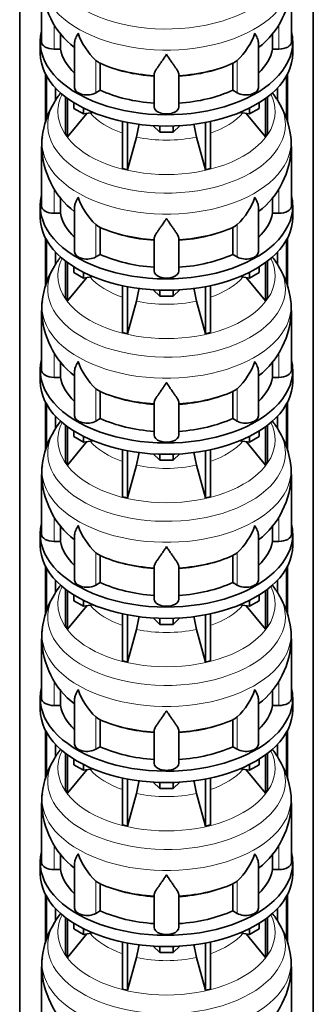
# Model space of a CAD drawing. Header units: millimetres. Extents: x 148 to 904, y -3991 to 2524.
# Tile 8 of 29: x 679 to 891, y -2649 to -1938. Entities that reach past the tile are written whole.
import ezdxf

# ---------------------------------------------------------------- set-up
doc = ezdxf.new("R2010")
doc.units = ezdxf.units.MM
doc.layers.add('MID_134-19', color=7, linetype='Continuous')
doc.layers.add('VSI134_DIFFUSORE', color=7, linetype='Continuous')

# ---------------------------------------------------------------- blocks, each defined once
blk = doc.blocks.new('SE4')
at = {"layer": 'MID_134-19', "color": 7, "linetype": 'Continuous', "lineweight": 35}
for p, q in [((679.43, -1437.98), (679.43, -3700.02)), ((891.05, -3700.02), (891.05, -1437.98)), ((697.93, -2012.73), (697.93, -1977.4)), ((698.69, -2010.21), (698.69, -1978.81)), ((871.79, -1978.81), (871.79, -2010.25)), ((872.54, -1977.4), (872.54, -2012.6)), ((705.2, -1996.56), (705.2, -1987.58)), ((865.27, -1987.58), (865.27, -1996.57)), ((697.93, -2131.13), (697.93, -2095.79)), ((698.69, -2128.6), (698.69, -2097.2)), ((871.79, -2097.2), (871.79, -2128.64)), ((872.54, -2095.79), (872.54, -2130.99)), ((705.2, -2114.95), (705.2, -2105.97)), ((865.27, -2105.97), (865.27, -2114.96)), ((697.93, -2249.52), (697.93, -2214.18)), ((698.69, -2246.99), (698.69, -2215.59)), ((871.79, -2215.59), (871.79, -2247.04)), ((872.54, -2214.18), (872.54, -2249.38)), ((705.2, -2233.35), (705.2, -2224.37)), ((865.27, -2224.37), (865.27, -2233.36)), ((697.93, -2367.91), (697.93, -2332.57)), ((698.69, -2365.38), (698.69, -2333.98)), ((871.79, -2333.98), (871.79, -2365.43)), ((872.54, -2332.57), (872.54, -2367.78)), ((705.2, -2351.74), (705.2, -2342.76)), ((865.27, -2342.76), (865.27, -2351.75)), ((697.93, -2486.3), (697.93, -2450.96)), ((698.69, -2483.77), (698.69, -2452.37)), ((871.79, -2452.37), (871.79, -2483.82)), ((872.54, -2450.96), (872.54, -2486.17)), ((705.2, -2470.13), (705.2, -2461.15)), ((865.27, -2461.15), (865.27, -2470.14)), ((697.93, -2604.69), (697.93, -2569.36)), ((698.69, -2602.17), (698.69, -2570.77)), ((871.79, -2570.77), (871.79, -2602.21)), ((872.54, -2569.36), (872.54, -2604.56)), ((705.2, -2588.52), (705.2, -2579.54)), ((865.27, -2579.54), (865.27, -2588.53))]:
    blk.add_line(p, q, dxfattribs=at)
at = {"layer": 'VSI134_DIFFUSORE', "color": 7, "linetype": 'Continuous', "lineweight": 35}
for p, q in [((695.24, -1911.36), (695.24, -1954.41)), ((875.24, -1954.41), (875.24, -1911.36)), ((708.77, -1959.61), (708.77, -1948.15)), ((861.71, -1948.18), (861.71, -1959.61)), ((694.24, -1954.41), (694.24, -1962.58)), ((704.24, -1959.61), (708.77, -1959.61)), ((718.96, -1955.32), (718.96, -1987.48)), ((851.51, -1987.48), (851.51, -1955.2)), ((861.71, -1959.61), (866.24, -1959.61)), ((876.24, -1962.58), (876.24, -1954.41)), ((735.75, -1968.86), (734.33, -1967.81)), ((737.53, -1989.31), (737.53, -1969.83)), ((832.95, -1969.83), (832.95, -1989.31)), ((836.15, -1967.81), (834.73, -1968.86)), ((776.24, -2001.18), (776.24, -1977.83)), ((794.24, -2001.18), (794.24, -1977.83)), ((712.41, -1994.08), (712.41, -2020.76)), ((713.94, -1995.23), (713.94, -2022.89)), ((734.33, -1991.16), (737.53, -1989.31)), ((832.95, -1989.31), (836.15, -1991.16)), ((856.53, -1995.23), (856.53, -2022.89)), ((858.07, -1994.08), (858.07, -2020.76)), ((718.48, -2002.34), (718.48, -1998.28)), ((725.42, -2006.35), (718.48, -2002.34)), ((725.42, -2006.35), (725.42, -2002.17)), ((845.05, -2006.35), (845.05, -2002.17)), ((851.99, -2002.34), (845.05, -2006.35)), ((851.99, -2002.34), (851.99, -1998.28)), ((713.94, -2022.89), (727.8, -2005.98)), ((732.25, -2005.29), (725.42, -2006.35)), ((845.05, -2006.35), (838.23, -2005.29)), ((842.67, -2005.98), (856.53, -2022.89)), ((753.54, -2011.83), (753.54, -2045.76)), ((757.24, -2012.57), (757.24, -2046.64)), ((780.33, -2019.48), (775.68, -2014.83)), ((780.33, -2019.48), (780.33, -2015.04)), ((794.8, -2014.83), (790.15, -2019.48)), ((790.15, -2019.48), (790.15, -2015.04)), ((813.24, -2012.57), (813.24, -2046.64)), ((816.93, -2011.83), (816.93, -2045.76)), ((712.41, -2020.76), (713.94, -2022.89)), ((757.24, -2046.64), (763.51, -2023.02)), ((790.15, -2019.48), (780.33, -2019.48)), ((806.96, -2023.02), (813.24, -2046.64)), ((856.53, -2022.89), (858.07, -2020.76)), ((695.24, -2029.75), (695.24, -2072.81)), ((875.24, -2072.81), (875.24, -2029.75)), ((753.54, -2045.76), (757.24, -2046.64)), ((813.24, -2046.64), (816.93, -2045.76)), ((708.77, -2078), (708.77, -2066.54)), ((861.71, -2066.57), (861.71, -2078)), ((694.24, -2072.81), (694.24, -2080.97)), ((718.96, -2073.71), (718.96, -2105.87)), ((851.51, -2105.87), (851.51, -2073.59)), ((876.24, -2080.97), (876.24, -2072.81)), ((704.24, -2078), (708.77, -2078)), ((861.71, -2078), (866.24, -2078)), ((735.75, -2087.25), (734.33, -2086.2)), ((737.53, -2107.7), (737.53, -2088.22)), ((832.95, -2088.22), (832.95, -2107.7)), ((836.15, -2086.2), (834.73, -2087.25)), ((776.24, -2119.57), (776.24, -2096.23)), ((794.24, -2119.57), (794.24, -2096.23)), ((734.33, -2109.55), (737.53, -2107.7)), ((832.95, -2107.7), (836.15, -2109.55)), ((712.41, -2112.47), (712.41, -2139.15)), ((713.94, -2113.62), (713.94, -2141.28)), ((718.48, -2120.73), (718.48, -2116.68)), ((851.99, -2120.73), (851.99, -2116.68)), ((856.53, -2113.62), (856.53, -2141.28)), ((858.07, -2112.47), (858.07, -2139.15)), ((725.42, -2124.74), (718.48, -2120.73)), ((725.42, -2124.74), (725.42, -2120.57)), ((732.25, -2123.68), (725.42, -2124.74)), ((845.05, -2124.74), (838.23, -2123.68)), ((845.05, -2124.74), (845.05, -2120.57)), ((851.99, -2120.73), (845.05, -2124.74)), ((713.94, -2141.28), (727.8, -2124.37)), ((753.54, -2130.22), (753.54, -2164.15)), ((757.24, -2130.96), (757.24, -2165.03)), ((813.24, -2130.96), (813.24, -2165.03)), ((816.93, -2130.22), (816.93, -2164.15)), ((842.67, -2124.37), (856.53, -2141.28)), ((780.33, -2137.87), (775.68, -2133.22)), ((780.33, -2137.87), (780.33, -2133.43)), ((790.15, -2137.87), (780.33, -2137.87)), ((794.8, -2133.22), (790.15, -2137.87)), ((790.15, -2137.87), (790.15, -2133.43)), ((712.41, -2139.15), (713.94, -2141.28)), ((757.24, -2165.03), (763.51, -2141.41)), ((806.96, -2141.41), (813.24, -2165.03)), ((856.53, -2141.28), (858.07, -2139.15)), ((695.24, -2148.14), (695.24, -2191.2)), ((875.24, -2191.2), (875.24, -2148.14)), ((753.54, -2164.15), (757.24, -2165.03)), ((813.24, -2165.03), (816.93, -2164.15)), ((708.77, -2196.39), (708.77, -2184.94)), ((861.71, -2184.96), (861.71, -2196.39)), ((694.24, -2191.2), (694.24, -2199.36)), ((718.96, -2192.1), (718.96, -2224.27)), ((851.51, -2224.27), (851.51, -2191.98)), ((876.24, -2199.36), (876.24, -2191.2)), ((704.24, -2196.39), (708.77, -2196.39)), ((861.71, -2196.39), (866.24, -2196.39)), ((735.75, -2205.65), (734.33, -2204.59)), ((737.53, -2226.09), (737.53, -2206.62)), ((832.95, -2206.62), (832.95, -2226.09)), ((836.15, -2204.59), (834.73, -2205.65)), ((776.24, -2237.96), (776.24, -2214.62)), ((794.24, -2237.96), (794.24, -2214.62)), ((734.33, -2227.94), (737.53, -2226.09)), ((832.95, -2226.09), (836.15, -2227.94)), ((712.41, -2230.87), (712.41, -2257.54)), ((713.94, -2232.01), (713.94, -2259.68)), ((718.48, -2239.12), (718.48, -2235.07)), ((851.99, -2239.12), (851.99, -2235.07)), ((856.53, -2232.01), (856.53, -2259.68)), ((858.07, -2230.87), (858.07, -2257.54)), ((713.94, -2259.68), (727.8, -2242.76)), ((725.42, -2243.13), (718.48, -2239.12)), ((725.42, -2243.13), (725.42, -2238.96)), ((732.25, -2242.08), (725.42, -2243.13)), ((845.05, -2243.13), (838.23, -2242.08)), ((842.67, -2242.76), (856.53, -2259.68)), ((845.05, -2243.13), (845.05, -2238.96)), ((851.99, -2239.12), (845.05, -2243.13)), ((753.54, -2248.61), (753.54, -2282.54)), ((757.24, -2249.35), (757.24, -2283.42)), ((780.33, -2256.26), (775.68, -2251.61)), ((794.8, -2251.61), (790.15, -2256.26)), ((813.24, -2249.35), (813.24, -2283.42)), ((816.93, -2248.61), (816.93, -2282.54)), ((712.41, -2257.54), (713.94, -2259.68)), ((780.33, -2256.26), (780.33, -2251.83)), ((790.15, -2256.26), (780.33, -2256.26)), ((790.15, -2256.26), (790.15, -2251.83)), ((856.53, -2259.68), (858.07, -2257.54)), ((757.24, -2283.42), (763.51, -2259.8)), ((806.96, -2259.8), (813.24, -2283.42)), ((695.24, -2266.53), (695.24, -2309.59)), ((875.24, -2309.59), (875.24, -2266.53)), ((753.54, -2282.54), (757.24, -2283.42)), ((813.24, -2283.42), (816.93, -2282.54)), ((708.77, -2314.79), (708.77, -2303.33)), ((861.71, -2303.35), (861.71, -2314.79)), ((694.24, -2309.59), (694.24, -2317.76)), ((704.24, -2314.79), (708.77, -2314.79)), ((718.96, -2310.49), (718.96, -2342.66)), ((851.51, -2342.66), (851.51, -2310.37)), ((861.71, -2314.79), (866.24, -2314.79)), ((876.24, -2317.76), (876.24, -2309.59)), ((735.75, -2324.04), (734.33, -2322.99)), ((737.53, -2344.48), (737.53, -2325.01)), ((832.95, -2325.01), (832.95, -2344.48)), ((836.15, -2322.99), (834.73, -2324.04)), ((776.24, -2356.36), (776.24, -2333.01)), ((794.24, -2356.36), (794.24, -2333.01)), ((712.41, -2349.26), (712.41, -2375.94)), ((713.94, -2350.4), (713.94, -2378.07)), ((734.33, -2346.33), (737.53, -2344.48)), ((832.95, -2344.48), (836.15, -2346.33)), ((856.53, -2350.4), (856.53, -2378.07)), ((858.07, -2349.26), (858.07, -2375.94)), ((718.48, -2357.52), (718.48, -2353.46)), ((725.42, -2361.52), (718.48, -2357.52)), ((725.42, -2361.52), (725.42, -2357.35)), ((845.05, -2361.52), (845.05, -2357.35)), ((851.99, -2357.52), (845.05, -2361.52)), ((851.99, -2357.52), (851.99, -2353.46)), ((713.94, -2378.07), (727.8, -2361.15)), ((732.25, -2360.47), (725.42, -2361.52)), ((845.05, -2361.52), (838.23, -2360.47)), ((842.67, -2361.15), (856.53, -2378.07)), ((753.54, -2367), (753.54, -2400.93)), ((757.24, -2367.75), (757.24, -2401.82)), ((780.33, -2374.65), (775.68, -2370)), ((780.33, -2374.65), (780.33, -2370.22)), ((794.8, -2370), (790.15, -2374.65)), ((790.15, -2374.65), (790.15, -2370.22)), ((813.24, -2367.75), (813.24, -2401.82)), ((816.93, -2367), (816.93, -2400.93)), ((712.41, -2375.94), (713.94, -2378.07)), ((757.24, -2401.82), (763.51, -2378.2)), ((790.15, -2374.65), (780.33, -2374.65)), ((806.96, -2378.2), (813.24, -2401.82)), ((856.53, -2378.07), (858.07, -2375.94)), ((695.24, -2384.93), (695.24, -2427.98)), ((875.24, -2427.98), (875.24, -2384.93)), ((753.54, -2400.93), (757.24, -2401.82)), ((813.24, -2401.82), (816.93, -2400.93)), ((708.77, -2433.18), (708.77, -2421.72)), ((861.71, -2421.75), (861.71, -2433.18)), ((694.24, -2427.98), (694.24, -2436.15)), ((718.96, -2428.89), (718.96, -2461.05)), ((851.51, -2461.05), (851.51, -2428.76)), ((876.24, -2436.15), (876.24, -2427.98)), ((704.24, -2433.18), (708.77, -2433.18)), ((861.71, -2433.18), (866.24, -2433.18)), ((735.75, -2442.43), (734.33, -2441.38)), ((737.53, -2462.88), (737.53, -2443.4)), ((832.95, -2443.4), (832.95, -2462.88)), ((836.15, -2441.38), (834.73, -2442.43)), ((776.24, -2474.75), (776.24, -2451.4)), ((794.24, -2474.75), (794.24, -2451.4)), ((734.33, -2464.72), (737.53, -2462.88)), ((832.95, -2462.88), (836.15, -2464.72)), ((712.41, -2467.65), (712.41, -2494.33)), ((713.94, -2468.8), (713.94, -2496.46)), ((718.48, -2475.91), (718.48, -2471.85)), ((851.99, -2475.91), (851.99, -2471.85)), ((856.53, -2468.8), (856.53, -2496.46)), ((858.07, -2467.65), (858.07, -2494.33)), ((725.42, -2479.91), (718.48, -2475.91)), ((725.42, -2479.91), (725.42, -2475.74)), ((732.25, -2478.86), (725.42, -2479.91)), ((845.05, -2479.91), (838.23, -2478.86)), ((845.05, -2479.91), (845.05, -2475.74)), ((851.99, -2475.91), (845.05, -2479.91)), ((713.94, -2496.46), (727.8, -2479.55)), ((753.54, -2485.4), (753.54, -2519.32)), ((757.24, -2486.14), (757.24, -2520.21)), ((813.24, -2486.14), (813.24, -2520.21)), ((816.93, -2485.4), (816.93, -2519.32)), ((842.67, -2479.55), (856.53, -2496.46)), ((780.33, -2493.05), (775.68, -2488.4)), ((780.33, -2493.05), (780.33, -2488.61)), ((790.15, -2493.05), (780.33, -2493.05)), ((794.8, -2488.4), (790.15, -2493.05)), ((790.15, -2493.05), (790.15, -2488.61)), ((712.41, -2494.33), (713.94, -2496.46)), ((757.24, -2520.21), (763.51, -2496.59)), ((806.96, -2496.59), (813.24, -2520.21)), ((856.53, -2496.46), (858.07, -2494.33)), ((695.24, -2503.32), (695.24, -2546.37)), ((875.24, -2546.37), (875.24, -2503.32)), ((753.54, -2519.32), (757.24, -2520.21)), ((813.24, -2520.21), (816.93, -2519.32)), ((708.77, -2551.57), (708.77, -2540.11)), ((861.71, -2540.14), (861.71, -2551.57)), ((694.24, -2546.37), (694.24, -2554.54)), ((718.96, -2547.28), (718.96, -2579.44)), ((851.51, -2579.44), (851.51, -2547.16)), ((876.24, -2554.54), (876.24, -2546.37)), ((704.24, -2551.57), (708.77, -2551.57)), ((861.71, -2551.57), (866.24, -2551.57)), ((735.75, -2560.82), (734.33, -2559.77)), ((737.53, -2581.27), (737.53, -2561.79)), ((832.95, -2561.79), (832.95, -2581.27)), ((836.15, -2559.77), (834.73, -2560.82)), ((776.24, -2593.14), (776.24, -2569.79)), ((794.24, -2593.14), (794.24, -2569.79)), ((734.33, -2583.12), (737.53, -2581.27)), ((832.95, -2581.27), (836.15, -2583.12)), ((712.41, -2586.04), (712.41, -2612.72)), ((713.94, -2587.19), (713.94, -2614.85)), ((718.48, -2594.3), (718.48, -2590.24)), ((851.99, -2594.3), (851.99, -2590.24)), ((856.53, -2587.19), (856.53, -2614.85)), ((858.07, -2586.04), (858.07, -2612.72)), ((713.94, -2614.85), (727.8, -2597.94)), ((725.42, -2598.31), (718.48, -2594.3)), ((725.42, -2598.31), (725.42, -2594.13)), ((732.25, -2597.25), (725.42, -2598.31)), ((845.05, -2598.31), (838.23, -2597.25)), ((842.67, -2597.94), (856.53, -2614.85)), ((845.05, -2598.31), (845.05, -2594.13)), ((851.99, -2594.3), (845.05, -2598.31)), ((753.54, -2603.79), (753.54, -2637.72)), ((757.24, -2604.53), (757.24, -2638.6)), ((780.33, -2611.44), (775.68, -2606.79)), ((794.8, -2606.79), (790.15, -2611.44)), ((813.24, -2604.53), (813.24, -2638.6)), ((816.93, -2603.79), (816.93, -2637.72)), ((712.41, -2612.72), (713.94, -2614.85)), ((780.33, -2611.44), (780.33, -2607)), ((790.15, -2611.44), (780.33, -2611.44)), ((790.15, -2611.44), (790.15, -2607)), ((856.53, -2614.85), (858.07, -2612.72)), ((757.24, -2638.6), (763.51, -2614.98)), ((806.96, -2614.98), (813.24, -2638.6)), ((695.24, -2621.71), (695.24, -2664.77)), ((875.24, -2664.77), (875.24, -2621.71)), ((753.54, -2637.72), (757.24, -2638.6)), ((813.24, -2638.6), (816.93, -2637.72))]:
    blk.add_line(p, q, dxfattribs=at)
at = {"layer": 'VSI134_DIFFUSORE', "color": 4, "linetype": 'Continuous', "lineweight": 9}
for p, q in [((704.24, -1959.61), (704.24, -1941.82)), ((866.24, -1959.61), (866.24, -1941.85)), ((734.33, -1991.16), (734.33, -1967.81)), ((836.15, -1991.16), (836.15, -1967.81)), ((704.24, -2078), (704.24, -2060.21)), ((866.24, -2078), (866.24, -2060.25)), ((734.33, -2109.55), (734.33, -2086.2)), ((836.15, -2109.55), (836.15, -2086.2)), ((704.24, -2196.39), (704.24, -2178.6)), ((866.24, -2196.39), (866.24, -2178.64)), ((734.33, -2227.94), (734.33, -2204.59)), ((836.15, -2227.94), (836.15, -2204.59)), ((704.24, -2314.79), (704.24, -2296.99)), ((866.24, -2314.79), (866.24, -2297.03)), ((734.33, -2346.33), (734.33, -2322.99)), ((836.15, -2346.33), (836.15, -2322.99)), ((704.24, -2433.18), (704.24, -2415.38)), ((866.24, -2433.18), (866.24, -2415.42)), ((734.33, -2464.72), (734.33, -2441.38)), ((836.15, -2464.72), (836.15, -2441.38)), ((704.24, -2551.57), (704.24, -2533.78)), ((866.24, -2551.57), (866.24, -2533.81)), ((734.33, -2583.12), (734.33, -2559.77)), ((836.15, -2583.12), (836.15, -2559.77))]:
    blk.add_line(p, q, dxfattribs=at)
at = {"layer": 'VSI134_DIFFUSORE', "color": 7, "linetype": 'Continuous', "lineweight": 35}
for centre, radius, start, end in [((756.49, -1910.36), 61.12, 180.94936, 231.94634), ((813.96, -1910.29), 61.18, 308.05048, 358.98737), ((766.83, -1932.85), 47.73, 198.63732, 227.08568), ((803.65, -1932.85), 47.73, 312.91434, 341.36277), ((743.66, -1956.47), 14.7, 237.45087, 245.35655), ((826.82, -1956.47), 14.7, 294.64345, 302.54913), ((762.49, -2031.98), 67.35, 142.60392, 149.50197), ((806.76, -2033.17), 69.06, 30.44465, 37.81889), ((754.25, -2029.09), 58.81, 147.8813, 174.26427), ((813.09, -2030.38), 62.18, 6.6488, 31.19199), ((673.67, -1998.71), 93.08, 344.85704, 350.84568), ((895.49, -1998.91), 91.75, 189.16523, 195.23149), ((720.26, -2027.83), 24.95, 169.27311, 184.43344), ((837.06, -2028.37), 38.09, 357.90682, 7.81947), ((756.49, -2028.75), 61.12, 180.94936, 231.94634), ((813.96, -2028.68), 61.18, 308.05048, 358.98737), ((766.83, -2051.25), 47.73, 198.63732, 227.08568), ((803.65, -2051.25), 47.73, 312.91434, 341.36277), ((743.66, -2074.86), 14.7, 237.45087, 245.35655), ((826.82, -2074.86), 14.7, 294.64345, 302.54913), ((762.49, -2150.37), 67.35, 142.60392, 149.50197), ((806.76, -2151.56), 69.06, 30.44465, 37.81889), ((754.25, -2147.49), 58.81, 147.8813, 174.26427), ((813.09, -2148.77), 62.18, 6.6488, 31.19199), ((673.67, -2117.1), 93.08, 344.85704, 350.84568), ((895.49, -2117.31), 91.75, 189.16523, 195.23149), ((720.26, -2146.23), 24.95, 169.27311, 184.43344), ((837.06, -2146.76), 38.09, 357.90682, 7.81947), ((756.49, -2147.14), 61.12, 180.94936, 231.94634), ((813.96, -2147.07), 61.18, 308.05048, 358.98737), ((766.83, -2169.64), 47.73, 198.63732, 227.08568), ((803.65, -2169.64), 47.73, 312.91434, 341.36277), ((743.66, -2193.25), 14.7, 237.45087, 245.35655), ((826.82, -2193.25), 14.7, 294.64345, 302.54913), ((762.49, -2268.76), 67.35, 142.60392, 149.50197), ((806.76, -2269.95), 69.06, 30.44465, 37.81889), ((754.25, -2265.88), 58.81, 147.8813, 174.26427), ((813.09, -2267.17), 62.18, 6.6488, 31.19199), ((673.67, -2235.49), 93.08, 344.85704, 350.84568), ((895.49, -2235.7), 91.75, 189.16523, 195.23149), ((720.26, -2264.62), 24.95, 169.27311, 184.43344), ((837.06, -2265.15), 38.09, 357.90682, 7.81947), ((756.49, -2265.53), 61.12, 180.94936, 231.94634), ((813.96, -2265.46), 61.18, 308.05048, 358.98737), ((766.83, -2288.03), 47.73, 198.63732, 227.08568), ((803.65, -2288.03), 47.73, 312.91434, 341.36277), ((743.66, -2311.65), 14.7, 237.45087, 245.35655), ((826.82, -2311.65), 14.7, 294.64345, 302.54913), ((762.49, -2387.16), 67.35, 142.60392, 149.50197), ((806.76, -2388.34), 69.06, 30.44465, 37.81889), ((754.25, -2384.27), 58.81, 147.8813, 174.26427), ((813.09, -2385.56), 62.18, 6.6488, 31.19199), ((673.67, -2353.88), 93.08, 344.85704, 350.84568), ((895.49, -2354.09), 91.75, 189.16523, 195.23149), ((720.26, -2383.01), 24.95, 169.27311, 184.43344), ((837.06, -2383.55), 38.09, 357.90682, 7.81947), ((756.49, -2383.93), 61.12, 180.94936, 231.94634), ((813.96, -2383.86), 61.18, 308.05048, 358.98737), ((766.83, -2406.42), 47.73, 198.63732, 227.08568), ((803.65, -2406.42), 47.73, 312.91434, 341.36277), ((743.66, -2430.04), 14.7, 237.45087, 245.35655), ((826.82, -2430.04), 14.7, 294.64345, 302.54913), ((762.49, -2505.55), 67.35, 142.60392, 149.50197), ((806.76, -2506.74), 69.06, 30.44465, 37.81889), ((754.25, -2502.66), 58.81, 147.8813, 174.26427), ((813.09, -2503.95), 62.18, 6.6488, 31.19199), ((673.67, -2472.27), 93.08, 344.85704, 350.84568), ((895.49, -2472.48), 91.75, 189.16523, 195.23149), ((720.26, -2501.4), 24.95, 169.27311, 184.43344), ((837.06, -2501.94), 38.09, 357.90682, 7.81947), ((756.49, -2502.32), 61.12, 180.94936, 231.94634), ((813.96, -2502.25), 61.18, 308.05048, 358.98737), ((766.83, -2524.81), 47.73, 198.63732, 227.08568), ((803.65, -2524.81), 47.73, 312.91434, 341.36277), ((743.66, -2548.43), 14.7, 237.45087, 245.35655), ((826.82, -2548.43), 14.7, 294.64345, 302.54913), ((762.49, -2623.94), 67.35, 142.60392, 149.50197), ((806.76, -2625.13), 69.06, 30.44465, 37.81889), ((754.25, -2621.05), 58.81, 147.8813, 174.26427), ((813.09, -2622.34), 62.18, 6.6488, 31.19199), ((673.67, -2590.67), 93.08, 344.85704, 350.84568), ((895.49, -2590.87), 91.75, 189.16523, 195.23149), ((720.26, -2619.79), 24.95, 169.27311, 184.43344), ((837.06, -2620.33), 38.09, 357.90682, 7.81947), ((756.49, -2620.71), 61.12, 180.94936, 231.94634), ((813.96, -2620.64), 61.18, 308.05048, 358.98737)]:
    blk.add_arc(centre, radius, start, end, dxfattribs=at)
at = {"layer": 'VSI134_DIFFUSORE', "color": 4, "linetype": 'Continuous', "lineweight": 9}
for centre, major_axis, start_param, end_param in [((785.24, -1895.64), (85.67, 0), 2.809493, 6.283185), ((785.24, -1908.4), (-89.83, 0), 0, 3.209836), ((785.24, -1932.94), (-79.5, 0), 0.898849, 1.457346), ((785.24, -1932.94), (79.5, 0), 4.82584, 5.384336), ((785.24, -2004.84), (-78.3, 0), 0, 3.425204), ((785.24, -2004.84), (-78.3, 0), 5.999574, 6.283185), ((785.24, -2014.03), (85.67, 0), 2.809493, 6.283185), ((785.24, -2014.03), (85.67, 0), 0, 0.327073), ((785.24, -1989.72), (-61.63, 0), 0.463231, 1.030574), ((785.24, -1989.72), (61.63, 0), 5.252612, 5.819954), ((785.24, -2026.79), (-89.83, 0), 0, 3.209836), ((785.24, -2026.79), (-89.83, 0), 6.215046, 6.283185), ((785.24, -1989.72), (-61.63, 0), 1.210556, 1.931037), ((785.24, -2051.33), (-79.5, 0), 0.898849, 1.457346), ((785.24, -2051.33), (79.5, 0), 4.82584, 5.384336), ((785.24, -2132.42), (85.67, 0), 2.809493, 6.283185), ((785.24, -2123.23), (-78.3, 0), 0, 3.425204), ((785.24, -2123.23), (-78.3, 0), 5.999574, 6.283185), ((785.24, -2132.42), (85.67, 0), 0, 0.327073), ((785.24, -2108.12), (-61.63, 0), 0.463231, 1.030574), ((785.24, -2108.12), (61.63, 0), 5.252612, 5.819954), ((785.24, -2145.18), (-89.83, 0), 0, 3.209836), ((785.24, -2145.18), (-89.83, 0), 6.215046, 6.283185), ((785.24, -2108.12), (-61.63, 0), 1.210556, 1.931037), ((785.24, -2169.72), (-79.5, 0), 0.898849, 1.457346), ((785.24, -2169.72), (79.5, 0), 4.82584, 5.384336), ((785.24, -2241.62), (-78.3, 0), 0, 3.425204), ((785.24, -2241.62), (-78.3, 0), 5.999574, 6.283185), ((785.24, -2250.82), (85.67, 0), 2.809493, 6.283185), ((785.24, -2250.82), (85.67, 0), 0, 0.327073), ((785.24, -2226.51), (-61.63, 0), 0.463231, 1.030574), ((785.24, -2226.51), (61.63, 0), 5.252612, 5.819954), ((785.24, -2263.57), (-89.83, 0), 0, 3.209836), ((785.24, -2263.57), (-89.83, 0), 6.215046, 6.283185), ((785.24, -2226.51), (-61.63, 0), 1.210556, 1.931037), ((785.24, -2288.12), (-79.5, 0), 0.898849, 1.457346), ((785.24, -2288.12), (79.5, 0), 4.82584, 5.384336), ((785.24, -2360.02), (-78.3, 0), 0, 3.425204), ((785.24, -2360.02), (-78.3, 0), 5.999574, 6.283185), ((785.24, -2369.21), (85.67, 0), 2.809493, 6.283185), ((785.24, -2369.21), (85.67, 0), 0, 0.327073), ((785.24, -2344.9), (-61.63, 0), 0.463231, 1.030574), ((785.24, -2344.9), (61.63, 0), 5.252612, 5.819954), ((785.24, -2381.96), (-89.83, 0), 0, 3.209836), ((785.24, -2381.96), (-89.83, 0), 6.215046, 6.283185), ((785.24, -2344.9), (-61.63, 0), 1.210556, 1.931037), ((785.24, -2406.51), (-79.5, 0), 0.898849, 1.457346), ((785.24, -2406.51), (79.5, 0), 4.82584, 5.384336), ((785.24, -2487.6), (85.67, 0), 2.809493, 6.283185), ((785.24, -2478.41), (-78.3, 0), 0, 3.425204), ((785.24, -2478.41), (-78.3, 0), 5.999574, 6.283185), ((785.24, -2487.6), (85.67, 0), 0, 0.327073), ((785.24, -2463.29), (-61.63, 0), 0.463231, 1.030574), ((785.24, -2463.29), (61.63, 0), 5.252612, 5.819954), ((785.24, -2500.36), (-89.83, 0), 0, 3.209836), ((785.24, -2500.36), (-89.83, 0), 6.215046, 6.283185), ((785.24, -2463.29), (-61.63, 0), 1.210556, 1.931037), ((785.24, -2524.9), (-79.5, 0), 0.898849, 1.457346), ((785.24, -2524.9), (79.5, 0), 4.82584, 5.384336), ((785.24, -2596.8), (-78.3, 0), 0, 3.425204), ((785.24, -2596.8), (-78.3, 0), 5.999574, 6.283185), ((785.24, -2605.99), (85.67, 0), 2.809493, 6.283185), ((785.24, -2605.99), (85.67, 0), 0, 0.327073), ((785.24, -2581.68), (-61.63, 0), 0.463231, 1.030574), ((785.24, -2581.68), (61.63, 0), 5.252612, 5.819954), ((785.24, -2618.75), (-89.83, 0), 0, 3.209836), ((785.24, -2618.75), (-89.83, 0), 6.215046, 6.283185), ((785.24, -2581.68), (-61.63, 0), 1.210556, 1.931037)]:
    blk.add_ellipse(centre, major_axis=major_axis, ratio=0.57735, start_param=start_param, end_param=end_param, dxfattribs=at)
at = {"layer": 'VSI134_DIFFUSORE', "color": 7, "linetype": 'Continuous', "lineweight": 35}
for centre, major_axis, start_param, end_param in [((785.24, -1954.41), (91, 0), 2.993207, 6.283185), ((785.24, -1954.41), (91, 0), 0, 0.148386), ((704.24, -1954.41), (9, 0), 3.141593, 4.712389), ((785.24, -1954.41), (-77, 0), 0.117151, 0.534109), ((785.24, -1954.41), (77, 0), 5.749077, 6.166034), ((866.24, -1954.41), (-9, 0), 1.570796, 3.141593), ((785.24, -1962.58), (-91, 0), 0, 3.141593), ((785.24, -1934.94), (-77, 0), 0.902549, 1.453645), ((785.24, -1934.94), (77, 0), 4.82954, 5.380636), ((727.96, -1987.48), (9, 0), 3.141593, 5.497787), ((842.51, -1987.48), (-9, 0), 0.785398, 3.141593), ((785.24, -1954.41), (-77, 0), 0.902549, 1.453645), ((785.24, -1954.41), (77, 0), 4.82954, 5.380636), ((785.24, -2001.18), (-9, 0), 0, 3.141593), ((785.24, -2072.81), (91, 0), 2.993207, 6.283185), ((785.24, -2072.81), (91, 0), 0, 0.148386), ((704.24, -2072.81), (9, 0), 3.141593, 4.712389), ((866.24, -2072.81), (-9, 0), 1.570796, 3.141593), ((785.24, -2080.97), (-91, 0), 0, 3.141593), ((785.24, -2072.81), (-77, 0), 0.117151, 0.534109), ((785.24, -2072.81), (77, 0), 5.749077, 6.166034), ((785.24, -2053.33), (-77, 0), 0.902549, 1.453645), ((785.24, -2053.33), (77, 0), 4.82954, 5.380636), ((727.96, -2105.87), (9, 0), 3.141593, 5.497787), ((785.24, -2072.81), (-77, 0), 0.902549, 1.453645), ((785.24, -2072.81), (77, 0), 4.82954, 5.380636), ((842.51, -2105.87), (-9, 0), 0.785398, 3.141593), ((785.24, -2119.57), (-9, 0), 0, 3.141593), ((785.24, -2191.2), (91, 0), 2.993207, 6.283185), ((785.24, -2191.2), (91, 0), 0, 0.148386), ((704.24, -2191.2), (9, 0), 3.141593, 4.712389), ((866.24, -2191.2), (-9, 0), 1.570796, 3.141593), ((785.24, -2199.36), (-91, 0), 0, 3.141593), ((785.24, -2191.2), (-77, 0), 0.117151, 0.534109), ((785.24, -2191.2), (77, 0), 5.749077, 6.166034), ((785.24, -2171.72), (-77, 0), 0.902549, 1.453645), ((785.24, -2171.72), (77, 0), 4.82954, 5.380636), ((727.96, -2224.27), (9, 0), 3.141593, 5.497787), ((785.24, -2191.2), (-77, 0), 0.902549, 1.453645), ((785.24, -2191.2), (77, 0), 4.82954, 5.380636), ((842.51, -2224.27), (-9, 0), 0.785398, 3.141593), ((785.24, -2237.96), (-9, 0), 0, 3.141593), ((785.24, -2309.59), (91, 0), 2.993207, 6.283185), ((785.24, -2309.59), (91, 0), 0, 0.148386), ((704.24, -2309.59), (9, 0), 3.141593, 4.712389), ((785.24, -2309.59), (-77, 0), 0.117151, 0.534109), ((785.24, -2309.59), (77, 0), 5.749077, 6.166034), ((866.24, -2309.59), (-9, 0), 1.570796, 3.141593), ((785.24, -2317.76), (-91, 0), 0, 3.141593), ((785.24, -2290.11), (-77, 0), 0.902549, 1.453645), ((785.24, -2290.11), (77, 0), 4.82954, 5.380636), ((727.96, -2342.66), (9, 0), 3.141593, 5.497787), ((842.51, -2342.66), (-9, 0), 0.785398, 3.141593), ((785.24, -2309.59), (-77, 0), 0.902549, 1.453645), ((785.24, -2309.59), (77, 0), 4.82954, 5.380636), ((785.24, -2356.36), (-9, 0), 0, 3.141593), ((785.24, -2427.98), (91, 0), 2.993207, 6.283185), ((785.24, -2427.98), (91, 0), 0, 0.148386), ((704.24, -2427.98), (9, 0), 3.141593, 4.712389), ((866.24, -2427.98), (-9, 0), 1.570796, 3.141593), ((785.24, -2436.15), (-91, 0), 0, 3.141593), ((785.24, -2427.98), (-77, 0), 0.117151, 0.534109), ((785.24, -2427.98), (77, 0), 5.749077, 6.166034), ((785.24, -2408.51), (-77, 0), 0.902549, 1.453645), ((785.24, -2408.51), (77, 0), 4.82954, 5.380636), ((727.96, -2461.05), (9, 0), 3.141593, 5.497787), ((785.24, -2427.98), (-77, 0), 0.902549, 1.453645), ((785.24, -2427.98), (77, 0), 4.82954, 5.380636), ((842.51, -2461.05), (-9, 0), 0.785398, 3.141593), ((785.24, -2474.75), (-9, 0), 0, 3.141593), ((785.24, -2546.37), (91, 0), 2.993207, 6.283185), ((785.24, -2546.37), (91, 0), 0, 0.148386), ((704.24, -2546.37), (9, 0), 3.141593, 4.712389), ((866.24, -2546.37), (-9, 0), 1.570796, 3.141593), ((785.24, -2554.54), (-91, 0), 0, 3.141593), ((785.24, -2546.37), (-77, 0), 0.117151, 0.534109), ((785.24, -2546.37), (77, 0), 5.749077, 6.166034), ((785.24, -2526.9), (-77, 0), 0.902549, 1.453645), ((785.24, -2526.9), (77, 0), 4.82954, 5.380636), ((727.96, -2579.44), (9, 0), 3.141593, 5.497787), ((785.24, -2546.37), (-77, 0), 0.902549, 1.453645), ((785.24, -2546.37), (77, 0), 4.82954, 5.380636), ((842.51, -2579.44), (-9, 0), 0.785398, 3.141593), ((785.24, -2593.14), (-9, 0), 0, 3.141593)]:
    blk.add_ellipse(centre, major_axis=major_axis, ratio=0.57735, start_param=start_param, end_param=end_param, dxfattribs=at)
for points, knots in [([(718.96, -1955.34), (718.96, -1955.18), (718.97, -1955.02), (719.05, -1953.84), (719.34, -1952.79), (720.01, -1951.12), (720.27, -1950.54), (720.73, -1949.65), (720.89, -1949.35), (721.14, -1948.89), (721.28, -1948.66), (721.41, -1948.42), (721.5, -1948.27), (721.55, -1948.19), (721.6, -1948.11)], [0.4600931, 0.4600931, 0.4600931, 0.4600931, 0.5, 0.5, 0.75, 0.75, 0.875, 0.875, 0.9375, 0.9375, 0.96875, 0.984375, 0.984375, 1, 1, 1, 1]), ([(851.51, -1955.29), (851.51, -1955.16), (851.51, -1955.02), (851.46, -1954.38), (851.37, -1953.87), (851.11, -1952.81), (850.92, -1952.26), (850.47, -1951.13), (850.21, -1950.55), (849.75, -1949.66), (849.59, -1949.35), (849.33, -1948.89), (849.24, -1948.74), (849.06, -1948.42), (848.97, -1948.26), (848.88, -1948.11)], [0.4658143, 0.4658143, 0.4658143, 0.4658143, 0.5, 0.5, 0.625, 0.625, 0.75, 0.75, 0.875, 0.875, 0.9375, 0.9375, 0.96875, 0.96875, 1, 1, 1, 1]), ([(785.24, -1963.33), (785.11, -1963.54), (784.97, -1963.75), (784.71, -1964.17), (784.57, -1964.38), (784.18, -1965), (783.91, -1965.4), (783.13, -1966.59), (782.61, -1967.36), (781.6, -1968.83), (781.1, -1969.55), (780.15, -1970.9), (779.7, -1971.54), (778.86, -1972.76), (778.46, -1973.34), (777.92, -1974.16), (777.75, -1974.43), (777.43, -1974.94), (777.27, -1975.19), (776.86, -1975.91), (776.64, -1976.35), (776.33, -1977.15), (776.24, -1977.51), (776.24, -1977.83)], [0, 0, 0, 0, 0.03125, 0.03125, 0.0625, 0.0625, 0.125, 0.125, 0.25, 0.25, 0.375, 0.375, 0.5, 0.5, 0.625, 0.625, 0.6875, 0.6875, 0.75, 0.75, 0.875, 0.875, 1, 1, 1, 1]), ([(794.24, -1977.83), (794.24, -1977.51), (794.15, -1977.15), (793.84, -1976.35), (793.61, -1975.91), (793.2, -1975.2), (793.05, -1974.95), (792.73, -1974.43), (792.56, -1974.16), (792.02, -1973.34), (791.62, -1972.77), (790.78, -1971.54), (790.32, -1970.9), (789.38, -1969.55), (788.88, -1968.84), (787.87, -1967.36), (787.35, -1966.6), (786.56, -1965.4), (786.3, -1965), (785.9, -1964.38), (785.77, -1964.17), (785.5, -1963.75), (785.37, -1963.54), (785.24, -1963.33)], [0, 0, 0, 0, 0.125, 0.125, 0.25, 0.25, 0.3125, 0.3125, 0.375, 0.375, 0.5, 0.5, 0.625, 0.625, 0.75, 0.75, 0.875, 0.875, 0.9375, 0.9375, 0.96875, 0.96875, 1, 1, 1, 1]), ([(718.96, -2073.73), (718.96, -2073.57), (718.97, -2073.41), (719.05, -2072.24), (719.34, -2071.18), (720.01, -2069.51), (720.27, -2068.94), (720.73, -2068.05), (720.89, -2067.74), (721.14, -2067.28), (721.28, -2067.05), (721.41, -2066.82), (721.5, -2066.66), (721.55, -2066.58), (721.6, -2066.5)], [0.4600931, 0.4600931, 0.4600931, 0.4600931, 0.5, 0.5, 0.75, 0.75, 0.875, 0.875, 0.9375, 0.9375, 0.96875, 0.984375, 0.984375, 1, 1, 1, 1]), ([(851.51, -2073.68), (851.51, -2073.55), (851.51, -2073.41), (851.46, -2072.78), (851.37, -2072.26), (851.11, -2071.2), (850.92, -2070.65), (850.47, -2069.52), (850.21, -2068.94), (849.75, -2068.05), (849.59, -2067.75), (849.33, -2067.28), (849.24, -2067.13), (849.06, -2066.82), (848.97, -2066.66), (848.88, -2066.5)], [0.4658143, 0.4658143, 0.4658143, 0.4658143, 0.5, 0.5, 0.625, 0.625, 0.75, 0.75, 0.875, 0.875, 0.9375, 0.9375, 0.96875, 0.96875, 1, 1, 1, 1]), ([(785.24, -2081.72), (785.11, -2081.93), (784.97, -2082.14), (784.71, -2082.56), (784.57, -2082.77), (784.18, -2083.39), (783.91, -2083.79), (783.13, -2084.98), (782.61, -2085.75), (781.6, -2087.23), (781.1, -2087.94), (780.15, -2089.29), (779.7, -2089.93), (778.86, -2091.16), (778.46, -2091.73), (777.92, -2092.55), (777.75, -2092.82), (777.43, -2093.34), (777.27, -2093.59), (776.86, -2094.31), (776.64, -2094.75), (776.33, -2095.54), (776.24, -2095.91), (776.24, -2096.23)], [0, 0, 0, 0, 0.03125, 0.03125, 0.0625, 0.0625, 0.125, 0.125, 0.25, 0.25, 0.375, 0.375, 0.5, 0.5, 0.625, 0.625, 0.6875, 0.6875, 0.75, 0.75, 0.875, 0.875, 1, 1, 1, 1]), ([(794.24, -2096.23), (794.24, -2095.91), (794.15, -2095.55), (793.84, -2094.75), (793.61, -2094.31), (793.2, -2093.59), (793.05, -2093.34), (792.73, -2092.82), (792.56, -2092.56), (792.02, -2091.74), (791.62, -2091.16), (790.78, -2089.94), (790.32, -2089.29), (789.38, -2087.94), (788.88, -2087.23), (787.87, -2085.75), (787.35, -2084.99), (786.56, -2083.79), (786.3, -2083.39), (785.9, -2082.77), (785.77, -2082.56), (785.5, -2082.14), (785.37, -2081.93), (785.24, -2081.72)], [0, 0, 0, 0, 0.125, 0.125, 0.25, 0.25, 0.3125, 0.3125, 0.375, 0.375, 0.5, 0.5, 0.625, 0.625, 0.75, 0.75, 0.875, 0.875, 0.9375, 0.9375, 0.96875, 0.96875, 1, 1, 1, 1]), ([(718.96, -2192.13), (718.96, -2191.97), (718.97, -2191.8), (719.05, -2190.63), (719.34, -2189.58), (720.01, -2187.9), (720.27, -2187.33), (720.73, -2186.44), (720.89, -2186.14), (721.14, -2185.68), (721.28, -2185.44), (721.41, -2185.21), (721.5, -2185.05), (721.55, -2184.97), (721.6, -2184.89)], [0.4600931, 0.4600931, 0.4600931, 0.4600931, 0.5, 0.5, 0.75, 0.75, 0.875, 0.875, 0.9375, 0.9375, 0.96875, 0.984375, 0.984375, 1, 1, 1, 1]), ([(851.51, -2192.08), (851.51, -2191.94), (851.51, -2191.81), (851.46, -2191.17), (851.37, -2190.65), (851.11, -2189.59), (850.92, -2189.04), (850.47, -2187.92), (850.21, -2187.34), (849.75, -2186.44), (849.59, -2186.14), (849.33, -2185.68), (849.24, -2185.52), (849.06, -2185.21), (848.97, -2185.05), (848.88, -2184.89)], [0.4658143, 0.4658143, 0.4658143, 0.4658143, 0.5, 0.5, 0.625, 0.625, 0.75, 0.75, 0.875, 0.875, 0.9375, 0.9375, 0.96875, 0.96875, 1, 1, 1, 1]), ([(785.24, -2200.11), (785.11, -2200.32), (784.97, -2200.53), (784.71, -2200.95), (784.57, -2201.16), (784.18, -2201.78), (783.91, -2202.18), (783.13, -2203.38), (782.61, -2204.14), (781.6, -2205.62), (781.1, -2206.33), (780.15, -2207.68), (779.7, -2208.33), (778.86, -2209.55), (778.46, -2210.13), (777.92, -2210.95), (777.75, -2211.21), (777.43, -2211.73), (777.27, -2211.98), (776.86, -2212.7), (776.64, -2213.14), (776.33, -2213.94), (776.24, -2214.3), (776.24, -2214.62)], [0, 0, 0, 0, 0.03125, 0.03125, 0.0625, 0.0625, 0.125, 0.125, 0.25, 0.25, 0.375, 0.375, 0.5, 0.5, 0.625, 0.625, 0.6875, 0.6875, 0.75, 0.75, 0.875, 0.875, 1, 1, 1, 1]), ([(794.24, -2214.62), (794.24, -2214.3), (794.15, -2213.94), (793.84, -2213.14), (793.61, -2212.7), (793.2, -2211.98), (793.05, -2211.73), (792.73, -2211.21), (792.56, -2210.95), (792.02, -2210.13), (791.62, -2209.55), (790.78, -2208.33), (790.32, -2207.69), (789.38, -2206.33), (788.88, -2205.62), (787.87, -2204.15), (787.35, -2203.38), (786.56, -2202.19), (786.3, -2201.78), (785.9, -2201.16), (785.77, -2200.95), (785.5, -2200.53), (785.37, -2200.32), (785.24, -2200.11)], [0, 0, 0, 0, 0.125, 0.125, 0.25, 0.25, 0.3125, 0.3125, 0.375, 0.375, 0.5, 0.5, 0.625, 0.625, 0.75, 0.75, 0.875, 0.875, 0.9375, 0.9375, 0.96875, 0.96875, 1, 1, 1, 1]), ([(718.96, -2310.52), (718.96, -2310.36), (718.97, -2310.2), (719.05, -2309.02), (719.34, -2307.97), (720.01, -2306.29), (720.27, -2305.72), (720.73, -2304.83), (720.89, -2304.53), (721.14, -2304.07), (721.28, -2303.83), (721.41, -2303.6), (721.5, -2303.44), (721.55, -2303.36), (721.6, -2303.28)], [0.4600931, 0.4600931, 0.4600931, 0.4600931, 0.5, 0.5, 0.75, 0.75, 0.875, 0.875, 0.9375, 0.9375, 0.96875, 0.984375, 0.984375, 1, 1, 1, 1]), ([(851.51, -2310.47), (851.51, -2310.33), (851.51, -2310.2), (851.46, -2309.56), (851.37, -2309.05), (851.11, -2307.98), (850.92, -2307.43), (850.47, -2306.31), (850.21, -2305.73), (849.75, -2304.83), (849.59, -2304.53), (849.33, -2304.07), (849.24, -2303.91), (849.06, -2303.6), (848.97, -2303.44), (848.88, -2303.28)], [0.4658143, 0.4658143, 0.4658143, 0.4658143, 0.5, 0.5, 0.625, 0.625, 0.75, 0.75, 0.875, 0.875, 0.9375, 0.9375, 0.96875, 0.96875, 1, 1, 1, 1]), ([(785.24, -2318.5), (785.11, -2318.71), (784.97, -2318.93), (784.71, -2319.35), (784.57, -2319.55), (784.18, -2320.17), (783.91, -2320.58), (783.13, -2321.77), (782.61, -2322.53), (781.6, -2324.01), (781.1, -2324.72), (780.15, -2326.08), (779.7, -2326.72), (778.86, -2327.94), (778.46, -2328.52), (777.92, -2329.34), (777.75, -2329.6), (777.43, -2330.12), (777.27, -2330.37), (776.86, -2331.09), (776.64, -2331.53), (776.33, -2332.33), (776.24, -2332.69), (776.24, -2333.01)], [0, 0, 0, 0, 0.03125, 0.03125, 0.0625, 0.0625, 0.125, 0.125, 0.25, 0.25, 0.375, 0.375, 0.5, 0.5, 0.625, 0.625, 0.6875, 0.6875, 0.75, 0.75, 0.875, 0.875, 1, 1, 1, 1]), ([(794.24, -2333.01), (794.24, -2332.69), (794.15, -2332.33), (793.84, -2331.53), (793.61, -2331.09), (793.2, -2330.37), (793.05, -2330.12), (792.73, -2329.61), (792.56, -2329.34), (792.02, -2328.52), (791.62, -2327.94), (790.78, -2326.72), (790.32, -2326.08), (789.38, -2324.73), (788.88, -2324.01), (787.87, -2322.54), (787.35, -2321.77), (786.56, -2320.58), (786.3, -2320.17), (785.9, -2319.55), (785.77, -2319.35), (785.5, -2318.93), (785.37, -2318.71), (785.24, -2318.5)], [0, 0, 0, 0, 0.125, 0.125, 0.25, 0.25, 0.3125, 0.3125, 0.375, 0.375, 0.5, 0.5, 0.625, 0.625, 0.75, 0.75, 0.875, 0.875, 0.9375, 0.9375, 0.96875, 0.96875, 1, 1, 1, 1]), ([(718.96, -2428.91), (718.96, -2428.75), (718.97, -2428.59), (719.05, -2427.41), (719.34, -2426.36), (720.01, -2424.69), (720.27, -2424.11), (720.73, -2423.22), (720.89, -2422.92), (721.14, -2422.46), (721.28, -2422.23), (721.41, -2421.99), (721.5, -2421.83), (721.55, -2421.75), (721.6, -2421.68)], [0.4600931, 0.4600931, 0.4600931, 0.4600931, 0.5, 0.5, 0.75, 0.75, 0.875, 0.875, 0.9375, 0.9375, 0.96875, 0.984375, 0.984375, 1, 1, 1, 1]), ([(851.51, -2428.86), (851.51, -2428.73), (851.51, -2428.59), (851.46, -2427.95), (851.37, -2427.44), (851.11, -2426.38), (850.92, -2425.83), (850.47, -2424.7), (850.21, -2424.12), (849.75, -2423.23), (849.59, -2422.92), (849.33, -2422.46), (849.24, -2422.3), (849.06, -2421.99), (848.97, -2421.83), (848.88, -2421.68)], [0.4658143, 0.4658143, 0.4658143, 0.4658143, 0.5, 0.5, 0.625, 0.625, 0.75, 0.75, 0.875, 0.875, 0.9375, 0.9375, 0.96875, 0.96875, 1, 1, 1, 1]), ([(785.24, -2436.89), (785.11, -2437.11), (784.97, -2437.32), (784.71, -2437.74), (784.57, -2437.95), (784.18, -2438.56), (783.91, -2438.97), (783.13, -2440.16), (782.61, -2440.93), (781.6, -2442.4), (781.1, -2443.11), (780.15, -2444.47), (779.7, -2445.11), (778.86, -2446.33), (778.46, -2446.91), (777.92, -2447.73), (777.75, -2448), (777.43, -2448.51), (777.27, -2448.76), (776.86, -2449.48), (776.64, -2449.92), (776.33, -2450.72), (776.24, -2451.08), (776.24, -2451.4)], [0, 0, 0, 0, 0.03125, 0.03125, 0.0625, 0.0625, 0.125, 0.125, 0.25, 0.25, 0.375, 0.375, 0.5, 0.5, 0.625, 0.625, 0.6875, 0.6875, 0.75, 0.75, 0.875, 0.875, 1, 1, 1, 1]), ([(794.24, -2451.4), (794.24, -2451.08), (794.15, -2450.72), (793.84, -2449.92), (793.61, -2449.48), (793.2, -2448.76), (793.05, -2448.51), (792.73, -2448), (792.56, -2447.73), (792.02, -2446.91), (791.62, -2446.33), (790.78, -2445.11), (790.32, -2444.47), (789.38, -2443.12), (788.88, -2442.41), (787.87, -2440.93), (787.35, -2440.16), (786.56, -2438.97), (786.3, -2438.57), (785.9, -2437.95), (785.77, -2437.74), (785.5, -2437.32), (785.37, -2437.11), (785.24, -2436.89)], [0, 0, 0, 0, 0.125, 0.125, 0.25, 0.25, 0.3125, 0.3125, 0.375, 0.375, 0.5, 0.5, 0.625, 0.625, 0.75, 0.75, 0.875, 0.875, 0.9375, 0.9375, 0.96875, 0.96875, 1, 1, 1, 1]), ([(718.96, -2547.3), (718.96, -2547.14), (718.97, -2546.98), (719.05, -2545.8), (719.34, -2544.75), (720.01, -2543.08), (720.27, -2542.5), (720.73, -2541.61), (720.89, -2541.31), (721.14, -2540.85), (721.28, -2540.62), (721.41, -2540.38), (721.5, -2540.23), (721.55, -2540.15), (721.6, -2540.07)], [0.4600931, 0.4600931, 0.4600931, 0.4600931, 0.5, 0.5, 0.75, 0.75, 0.875, 0.875, 0.9375, 0.9375, 0.96875, 0.984375, 0.984375, 1, 1, 1, 1]), ([(851.51, -2547.25), (851.51, -2547.12), (851.51, -2546.98), (851.46, -2546.34), (851.37, -2545.83), (851.11, -2544.77), (850.92, -2544.22), (850.47, -2543.09), (850.21, -2542.51), (849.75, -2541.62), (849.59, -2541.31), (849.33, -2540.85), (849.24, -2540.7), (849.06, -2540.38), (848.97, -2540.22), (848.88, -2540.07)], [0.4658143, 0.4658143, 0.4658143, 0.4658143, 0.5, 0.5, 0.625, 0.625, 0.75, 0.75, 0.875, 0.875, 0.9375, 0.9375, 0.96875, 0.96875, 1, 1, 1, 1]), ([(785.24, -2555.29), (785.11, -2555.5), (784.97, -2555.71), (784.71, -2556.13), (784.57, -2556.34), (784.18, -2556.96), (783.91, -2557.36), (783.13, -2558.55), (782.61, -2559.32), (781.6, -2560.79), (781.1, -2561.51), (780.15, -2562.86), (779.7, -2563.5), (778.86, -2564.72), (778.46, -2565.3), (777.92, -2566.12), (777.75, -2566.39), (777.43, -2566.9), (777.27, -2567.15), (776.86, -2567.87), (776.64, -2568.31), (776.33, -2569.11), (776.24, -2569.47), (776.24, -2569.79)], [0, 0, 0, 0, 0.03125, 0.03125, 0.0625, 0.0625, 0.125, 0.125, 0.25, 0.25, 0.375, 0.375, 0.5, 0.5, 0.625, 0.625, 0.6875, 0.6875, 0.75, 0.75, 0.875, 0.875, 1, 1, 1, 1]), ([(794.24, -2569.79), (794.24, -2569.47), (794.15, -2569.11), (793.84, -2568.31), (793.61, -2567.87), (793.2, -2567.16), (793.05, -2566.91), (792.73, -2566.39), (792.56, -2566.12), (792.02, -2565.3), (791.62, -2564.73), (790.78, -2563.5), (790.32, -2562.86), (789.38, -2561.51), (788.88, -2560.8), (787.87, -2559.32), (787.35, -2558.56), (786.56, -2557.36), (786.3, -2556.96), (785.9, -2556.34), (785.77, -2556.13), (785.5, -2555.71), (785.37, -2555.5), (785.24, -2555.29)], [0, 0, 0, 0, 0.125, 0.125, 0.25, 0.25, 0.3125, 0.3125, 0.375, 0.375, 0.5, 0.5, 0.625, 0.625, 0.75, 0.75, 0.875, 0.875, 0.9375, 0.9375, 0.96875, 0.96875, 1, 1, 1, 1])]:
    blk.add_open_spline(points, degree=3, knots=knots, dxfattribs=at)

msp = doc.modelspace()

# ---------------------------------------------------------------- block references
msp.add_blockref('SE4', (0, 0))

doc.saveas('drawing.dxf')
